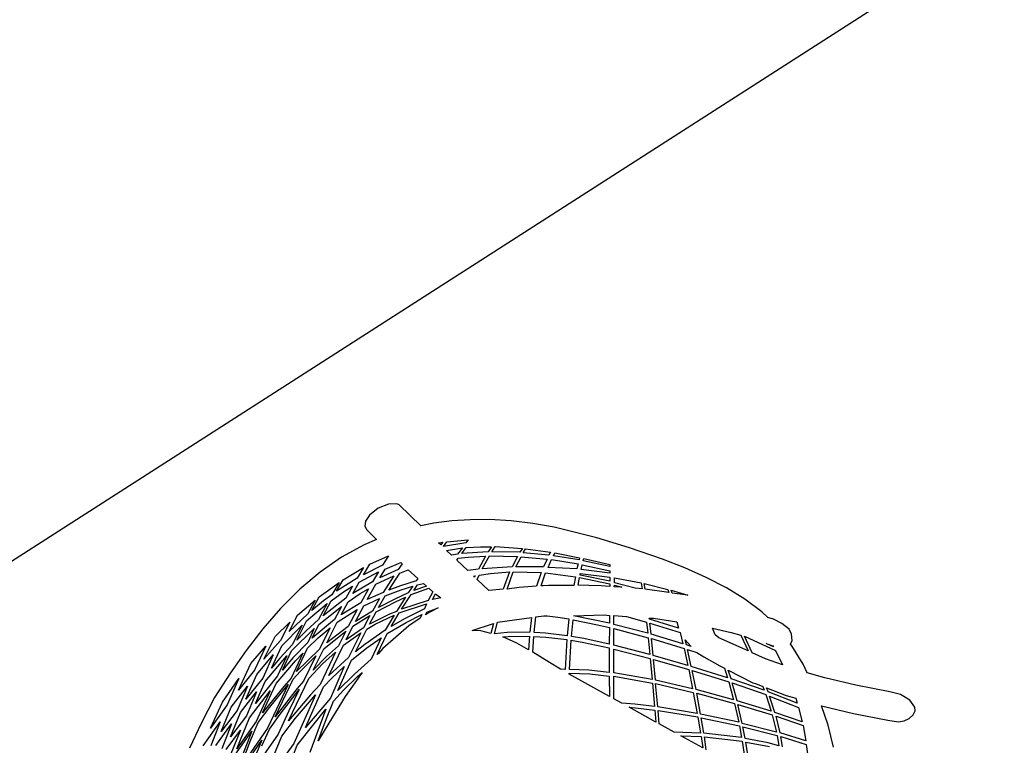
# Model space of a CAD drawing. Extents: x 109676 to 150640, y -94043 to -57043.
# Tile 32 of 39: x 135645 to 136532, y -74877 to -74224. Entities that reach past the tile are written whole.
import ezdxf

# ---------------------------------------------------------------- set-up
doc = ezdxf.new("R2010")
doc.units = 0
doc.layers.get('0').update_dxf_attribs({"linetype": 'CONTINUOUS'})
doc.layers.get('DEFPOINTS').update_dxf_attribs({"linetype": 'CONTINUOUS'})
for name, color, linetype in [('A-ANNO-DIMS', 1, 'CONTINUOUS'), ('A-DETL-GENF', 3, 'CONTINUOUS'), ('C-TOPO-MAJR', 2, 'CONTINUOUS'), ('I-FURN', 2, 'CONTINUOUS')]:
    doc.layers.add(name, color=color, linetype=linetype)
doc.styles.add('ARIAL_NARROW_2', font='ARIALN.TTF', dxfattribs={"height": 150})
doc.dimstyles.new('DIAGONAL_-_2_0MM_ARIAL', dxfattribs={"dimscale": 304.8, "dimtxt": 153.514646, "dimasz": 0.246063, "dimexe": 0.246063, "dimexo": 0.0625, "dimgap": 0.036909, "dimtad": 1, "dimlfac": 0.001, "dimrnd": 0.01, "dimzin": 0, "dimtxsty": 'ARIAL_NARROW_2', "dimblk1": 'OBLIQUE', "dimblk2": 'OBLIQUE', "dimsah": 1, "dimcen": 0.09, "dimdle": 0.246063, "dimazin": 3, "dimtfac": 1, "dimtdec": 4, "dimtix": 1, "dimtmove": 0, "dimatfit": 3, "dimtvp": 1, "dimtolj": 1, "dimtzin": 0})
doc.dimstyles.new('DIAGONAL_-_2_5MM_ARIAL_4', dxfattribs={"dimscale": 304.8, "dimtxt": 153.514646, "dimasz": 0.246063, "dimexe": 0.590551, "dimexo": 0.369094, "dimgap": 0.246063, "dimtad": 1, "dimlfac": 0.001, "dimrnd": 0.01, "dimzin": 0, "dimtxsty": 'ARIAL_NARROW_2', "dimblk1": 'OBLIQUE', "dimblk2": 'OBLIQUE', "dimsah": 1, "dimcen": 0.09, "dimdle": 0.590551, "dimazin": 3, "dimtfac": 1, "dimtdec": 4, "dimtix": 1, "dimtmove": 0, "dimatfit": 3, "dimtvp": 1, "dimtolj": 1, "dimtzin": 0})

# ---------------------------------------------------------------- blocks, each defined once
blk = doc.blocks.new('CADEIRA_ALIAS_KOBI_-_PÉS_D')
at = {"layer": 'A-DETL-GENF'}
for p, q in [((-26.3, 280.68), (-50.84, 278.52)), ((0, 281.83), (-26.3, 280.68)), ((26.3, 280.68), (0, 281.83)), ((50.84, 278.52), (26.3, 280.68)), ((75.08, 275.21), (50.84, 278.52)), ((99.24, 270.46), (75.08, 275.21)), ((-42.88, 268.96), (-16.36, 266.57)), ((-16.36, 266.57), (-39.38, 262.99)), ((-25.69, 271.42), (0, 273.66)), ((0, 268.8), (-25.69, 271.42)), ((0, 273.66), (25.69, 271.42)), ((25.69, 271.42), (0, 268.8)), ((16.36, 266.57), (42.88, 268.96)), ((39.38, 262.99), (16.36, 266.57)), ((42.88, 268.96), (63.04, 264.93)), ((122.77, 264.1), (99.24, 270.46)), ((-36.79, 259.33), (-12.93, 256.72)), ((-23.61, 261.44), (0, 264.7)), ((0, 258.48), (-23.61, 261.44)), ((0, 264.7), (23.61, 261.44)), ((23.61, 261.44), (0, 258.48)), ((12.93, 256.72), (36.79, 259.33)), ((36.79, 259.33), (59.6, 255.22)), ((63.04, 264.93), (39.38, 262.99)), ((52.03, 260.72), (74.94, 262.09)), ((74.2, 256.11), (52.03, 260.72)), ((74.94, 262.09), (92.64, 257.13)), ((145.18, 256.04), (122.77, 264.1)), ((-12.93, 256.72), (-36.69, 253.02)), ((-35.28, 249.61), (-13.75, 247.11)), ((-23.43, 251.67), (0, 255.06)), ((0, 248.84), (-23.43, 251.67)), ((0, 255.06), (23.43, 251.67)), ((23.43, 251.67), (0, 248.84)), ((36.69, 253.02), (12.93, 256.72)), ((13.75, 247.11), (35.28, 249.61)), ((35.28, 249.61), (64.93, 244.17)), ((59.6, 255.22), (36.69, 253.02)), ((48.46, 250.78), (70.64, 252.75)), ((60.13, 248.67), (48.46, 250.78)), ((76.02, 245.05), (60.13, 248.67)), ((70.64, 252.75), (95.84, 246.28)), ((92.64, 257.13), (74.2, 256.11)), ((85.2, 253.39), (101.63, 254.25)), ((107.3, 246.76), (85.2, 253.39)), ((101.63, 254.25), (121.18, 247.28)), ((166.55, 246.02), (145.18, 256.04)), ((-13.75, 247.11), (-45.16, 242.64)), ((-38.48, 240.2), (-9.52, 237.59)), ((-30.18, 241.42), (0, 245.53)), ((0, 238.56), (-30.18, 241.42)), ((0, 245.53), (30.18, 241.42)), ((30.18, 241.42), (0, 238.56)), ((9.52, 237.59), (38.48, 240.2)), ((45.16, 242.64), (13.75, 247.11)), ((38.48, 240.2), (65.12, 235.32)), ((64.93, 244.17), (45.16, 242.64)), ((51.69, 241.25), (70.96, 242.73)), ((66.7, 238.5), (51.69, 241.25)), ((70.96, 242.73), (98.56, 235.15)), ((95.84, 246.28), (76.02, 245.05)), ((81.59, 243.56), (101, 244.7)), ((93.23, 240.4), (81.59, 243.56)), ((107.57, 235.72), (93.23, 240.4)), ((101, 244.7), (124.08, 236.29)), ((121.18, 247.28), (107.3, 246.76)), ((111.6, 245.14), (125.46, 245.58)), ((124.51, 240.38), (111.6, 245.14)), ((133.01, 236.58), (124.51, 240.38)), ((125.46, 245.58), (145.87, 236.54)), ((186.37, 234.03), (166.55, 246.02)), ((201.43, 241.74), (199.27, 238.6)), ((205.56, 243.54), (201.43, 241.74)), ((212, 243.01), (205.56, 243.54)), ((221.3, 239.36), (212, 243.01)), ((-43.24, 230.31), (-17.42, 234.49)), ((-9.52, 237.59), (-39.75, 232.97)), ((-17.42, 234.49), (0, 236.59)), ((0, 236.59), (17.42, 234.49)), ((39.75, 232.97), (9.52, 237.59)), ((17.42, 234.49), (43.24, 230.31)), ((49.65, 230.89), (39.75, 232.97)), ((74.3, 233.11), (49.65, 230.89)), ((57.11, 229.5), (80.33, 231.59)), ((65.12, 235.32), (74.3, 233.11)), ((84.89, 234.01), (66.7, 238.5)), ((80.33, 231.59), (93.06, 227.83)), ((98.56, 235.15), (84.89, 234.01)), ((90.37, 232.43), (103.89, 233.41)), ((114.87, 223.48), (90.37, 232.43)), ((103.89, 233.41), (128.15, 223.93)), ((124.08, 236.29), (107.57, 235.72)), ((112.43, 234), (127.94, 234.48)), ((136.52, 224.21), (112.43, 234)), ((127.94, 234.48), (140.3, 228.94)), ((145.87, 236.54), (133.01, 236.58)), ((157.17, 224.35), (137.74, 234.71)), ((137.74, 234.71), (149.68, 234.66)), ((149.68, 234.66), (168.34, 224.16)), ((196.29, 226.65), (186.37, 234.03)), ((199.27, 238.6), (196.29, 226.65)), ((229.09, 233.31), (221.3, 239.36)), ((232.96, 226.96), (229.09, 233.31)), ((-49.6, 228.79), (-12.15, 225.79)), ((-12.15, 225.79), (-44.02, 221.56)), ((0, 226.84), (-43.24, 230.31)), ((-16.49, 223.16), (0, 224.71)), ((43.24, 230.31), (0, 226.84)), ((0, 224.71), (16.49, 223.16)), ((12.15, 225.79), (49.6, 228.79)), ((44.02, 221.56), (12.15, 225.79)), ((16.49, 223.16), (44.28, 219.4)), ((49.6, 228.79), (58.82, 226.85)), ((84.44, 221.93), (57.11, 229.5)), ((58.82, 226.85), (78.04, 221.53)), ((106.2, 223.08), (84.44, 221.93)), ((93.06, 227.83), (106.2, 223.08)), ((128.15, 223.93), (114.87, 223.48)), ((148.9, 224.3), (136.52, 224.21)), ((140.3, 228.94), (148.9, 224.3)), ((168.34, 224.16), (157.17, 224.35)), ((226.74, 198.2), (233.17, 224.64)), ((233.17, 224.64), (232.96, 226.96)), ((0, 215.64), (-23.03, 217.84)), ((23.03, 217.84), (0, 215.64)), ((15.03, 213.75), (57.19, 216.88)), ((45.29, 208.32), (15.03, 213.75)), ((44.28, 219.4), (23.03, 217.84)), ((52.78, 219.97), (44.02, 221.56)), ((78.04, 221.53), (52.78, 219.97)), ((57.19, 216.88), (74.72, 212.81)), ((65.68, 217.38), (87.07, 218.68)), ((82.22, 212.97), (65.68, 217.38)), ((96.07, 208.41), (82.22, 212.97)), ((87.07, 218.68), (111, 209.33)), ((93.18, 218.99), (113.85, 220.03)), ((115.64, 209.56), (93.18, 218.99)), ((113.85, 220.03), (132.64, 210.28)), ((121.35, 220.36), (134.77, 220.74)), ((139.54, 210.44), (121.35, 220.36)), ((134.77, 220.74), (146.56, 215.06)), ((143.38, 220.89), (155.15, 221.04)), ((161.31, 210.66), (143.38, 220.89)), ((146.56, 215.06), (154.02, 210.71)), ((155.15, 221.04), (171.68, 210.48)), ((178.9, 210.38), (162.6, 221.02)), ((162.6, 221.02), (173.74, 220.77)), ((173.74, 220.77), (188.72, 209.89)), ((0, 199.3), (-47.38, 204.35)), ((-20.28, 209.35), (0, 212.03)), ((0, 212.03), (20.28, 209.35)), ((47.38, 204.35), (0, 199.3)), ((20.28, 209.35), (47.38, 204.35)), ((57.57, 205.3), (45.29, 208.32)), ((89.93, 208.01), (57.57, 205.3)), ((68.55, 202.64), (98.89, 204.92)), ((74.72, 212.81), (89.93, 208.01)), ((111, 209.33), (96.07, 208.41)), ((98.89, 204.92), (116.33, 196.93)), ((104.32, 205.21), (117.91, 205.99)), ((121.36, 197.15), (104.32, 205.21)), ((132.64, 210.28), (115.64, 209.56)), ((117.91, 205.99), (133.9, 197.58)), ((122.74, 206.16), (138.61, 206.73)), ((138.5, 197.71), (122.74, 206.16)), ((138.61, 206.73), (151.57, 197.72)), ((154.02, 210.71), (139.54, 210.44)), ((145.06, 206.86), (160.91, 206.95)), ((157.94, 197.56), (145.06, 206.86)), ((160.91, 206.95), (175.57, 196.72)), ((171.68, 210.48), (161.31, 210.66)), ((182.55, 196.26), (167.64, 206.8)), ((167.64, 206.8), (176.91, 206.64)), ((176.91, 206.64), (188.99, 197.37)), ((188.72, 209.89), (178.9, 210.38)), ((-41.08, 189.8), (0, 195.94)), ((0, 195.94), (41.08, 189.8)), ((17.55, 197.59), (57.42, 201.7)), ((51.56, 191.15), (17.55, 197.59)), ((57.42, 201.7), (67.86, 199.14)), ((67.86, 199.14), (82.47, 194.68)), ((91.66, 195.39), (68.55, 202.64)), ((116.33, 196.93), (91.66, 195.39)), ((133.9, 197.58), (121.36, 197.15)), ((151.57, 197.72), (138.5, 197.71)), ((175.57, 196.72), (157.94, 197.56)), ((188.59, 195.75), (182.55, 196.26)), ((188.99, 197.37), (188.59, 195.75)), ((234.55, 189.25), (226.74, 198.2)), ((41.08, 189.8), (0, 182.92)), ((33.94, 185.13), (50.69, 187.59)), ((50.69, 187.59), (63.85, 184.54)), ((82.47, 194.68), (51.56, 191.15)), ((61, 188.97), (90.75, 191.87)), ((81.21, 183.38), (61, 188.97)), ((90.75, 191.87), (107.21, 185.4)), ((99.01, 192.5), (121.85, 193.87)), ((108.99, 188.54), (99.01, 192.5)), ((129.41, 179.11), (108.99, 188.54)), ((121.85, 193.87), (129.39, 189.6)), ((127.01, 194.03), (139.68, 194.37)), ((143.74, 182.91), (127.01, 194.03)), ((129.39, 189.6), (145.02, 178.96)), ((139.68, 194.37), (156.21, 183.8)), ((157.85, 185.55), (144.02, 194.47)), ((144.02, 194.47), (156.14, 194.45)), ((156.14, 194.45), (168.05, 184.65)), ((170.7, 187.17), (162.18, 194.19)), ((162.18, 194.19), (180.44, 193.32)), ((181.64, 177.05), (170.7, 187.17)), ((180.44, 193.32), (186.66, 188.21)), ((186.66, 188.21), (184.36, 176.89)), ((244.58, 176.15), (234.55, 189.25)), ((12.83, 181.45), (33.94, 185.13)), ((25.1, 181.48), (12.83, 181.45)), ((59.53, 180.49), (25.1, 181.48)), ((86.09, 178.04), (59.53, 180.49)), ((63.85, 184.54), (80.48, 179.92)), ((80.48, 179.92), (86.09, 178.04)), ((100.42, 176.91), (81.21, 183.38)), ((121.57, 178.92), (100.42, 176.91)), ((107.21, 185.4), (121.57, 178.92)), ((145.02, 178.96), (129.41, 179.11)), ((148.95, 178.81), (143.74, 182.91)), ((164.26, 178.06), (148.95, 178.81)), ((156.21, 183.8), (164.26, 178.06)), ((168.74, 177.78), (157.85, 185.55)), ((168.05, 184.65), (175.94, 177.38)), ((175.94, 177.38), (168.74, 177.78)), ((106.79, 174.52), (127.55, 176.01)), ((108.29, 173.81), (106.79, 174.52)), ((114.1, 172.7), (108.29, 173.81)), ((143.4, 162.73), (114.1, 172.7)), ((127.55, 176.01), (144.82, 166.23)), ((146.92, 169.17), (134.91, 176.09)), ((134.91, 176.09), (149.02, 175.93)), ((163.56, 158.1), (146.92, 169.17)), ((149.02, 175.93), (168.44, 158.55)), ((171.81, 158.82), (153.14, 175.72)), ((153.14, 175.72), (168.79, 174.93)), ((168.79, 174.93), (181.76, 164.06)), ((173.03, 174.65), (179.23, 174.33)), ((182.3, 166.74), (173.03, 174.65)), ((179.23, 174.33), (183.04, 170.37)), ((184.36, 176.89), (181.64, 177.05)), ((183.04, 170.37), (182.3, 166.74)), ((233.69, 155.31), (220.88, 171.37)), ((220.88, 171.37), (225.89, 170.85)), ((220.89, 174.14), (221.51, 176.7)), ((223.93, 173.84), (220.89, 174.14)), ((221.51, 176.7), (223.93, 173.84)), ((225.89, 170.85), (237.06, 154.91)), ((253.78, 162.48), (244.58, 176.15)), ((154.46, 157.06), (143.4, 162.73)), ((144.82, 166.23), (158.1, 157.53)), ((181.76, 164.06), (180.81, 159.19)), ((217.71, 161.07), (219.19, 167.18)), ((221.11, 156.8), (217.71, 161.07)), ((219.19, 167.18), (228.33, 155.92)), ((262.51, 147.6), (253.78, 162.48)), ((158.1, 157.53), (154.46, 157.06)), ((159.56, 154.44), (162.08, 154.76)), ((163.46, 152.44), (159.56, 154.44)), ((162.08, 154.76), (170.56, 147.7)), ((170.56, 147.7), (163.46, 152.44)), ((168.44, 158.55), (163.56, 158.1)), ((180.81, 159.19), (171.81, 158.82)), ((174.62, 155.88), (180.37, 156.11)), ((179.55, 150.34), (174.62, 155.88)), ((180.37, 156.11), (179.55, 150.34)), ((212.93, 141.42), (216.14, 154.63)), ((216.14, 154.63), (218.27, 154.43)), ((218.27, 154.43), (223.69, 147.38)), ((228.33, 155.92), (221.11, 156.8)), ((236.82, 133.92), (223.77, 153.79)), ((223.77, 153.79), (230.33, 153.03)), ((230.33, 153.03), (237.43, 142.18)), ((237.06, 154.91), (233.69, 155.31)), ((223.69, 147.38), (232.32, 134.05)), ((237.43, 142.18), (242.21, 133.79)), ((271.37, 129.96), (262.51, 147.6)), ((210.95, 133.25), (211.28, 134.62)), ((212.38, 133.36), (210.95, 133.25)), ((211.28, 134.62), (212.38, 133.36)), ((219.01, 133.75), (212.93, 141.42)), ((232.32, 134.05), (219.01, 133.75)), ((242.21, 133.79), (236.82, 133.92)), ((206.76, 116.11), (210.21, 130.24)), ((210.21, 130.24), (214.64, 130.57)), ((214.64, 130.57), (220.97, 122.5)), ((220.91, 130.94), (234.27, 131.27)), ((235.83, 108.61), (220.91, 130.94)), ((234.27, 131.27), (246.56, 108.96)), ((250.75, 108.95), (238.57, 131.16)), ((238.57, 131.16), (244.07, 131.01)), ((244.07, 131.01), (254.92, 108.89)), ((279.02, 111.95), (271.37, 129.96)), ((214.35, 105.43), (206.76, 116.11)), ((220.97, 122.5), (230.73, 108.31)), ((171.91, 104), (168.41, 111.02)), ((168.41, 111.02), (183.22, 97.69)), ((230.73, 108.31), (214.35, 105.43)), ((246.56, 108.96), (235.83, 108.61)), ((254.92, 108.89), (250.75, 108.95)), ((285.67, 93.53), (279.02, 111.95)), ((174.42, 95.25), (171.91, 104)), ((183.22, 97.69), (174.42, 95.25)), ((216.28, 102.51), (232.54, 105.41)), ((223.14, 93.72), (216.28, 102.51)), ((232.54, 105.41), (244.59, 83.42)), ((237.51, 105.78), (247.78, 106.17)), ((249.95, 84.03), (237.51, 105.78)), ((247.78, 106.17), (257.77, 84.74)), ((261.63, 85.12), (251.88, 106.17)), ((251.88, 106.17), (256.1, 106.15)), ((256.1, 106.15), (264.67, 85.33)), ((175.68, 92.08), (186.16, 95)), ((182.45, 82.69), (175.68, 92.08)), ((186.16, 95), (205.01, 70.68)), ((231.77, 80.74), (223.14, 93.72)), ((296.59, 55.56), (285.67, 93.53)), ((178.59, 70.6), (177.03, 84.19)), ((177.03, 84.19), (179.82, 80.32)), ((179.82, 80.32), (189.72, 63.82)), ((192.87, 65.29), (182.45, 82.69)), ((244.59, 83.42), (231.77, 80.74)), ((257.77, 84.74), (249.95, 84.03)), ((251.65, 80.29), (259.31, 80.97)), ((263.42, 57.01), (251.65, 80.29)), ((259.31, 80.97), (267.83, 58.4)), ((264.67, 85.33), (261.63, 85.12)), ((263.18, 81.29), (266.04, 81.53)), ((271.41, 59.42), (263.18, 81.29)), ((266.04, 81.53), (273.38, 59.98)), ((234.11, 77.21), (246.3, 79.69)), ((235.07, 75.76), (234.11, 77.21)), ((237.61, 71.69), (235.07, 75.76)), ((249.22, 52.09), (237.61, 71.69)), ((246.3, 79.69), (256.6, 54.7)), ((178.62, 58.51), (178.59, 70.6)), ((189.72, 63.82), (178.62, 58.51)), ((205.01, 70.68), (192.87, 65.29)), ((194.53, 61.66), (207.53, 67.43)), ((207.53, 67.43), (211.99, 61.67)), ((177.98, 36.34), (178.66, 54.11)), ((178.66, 54.11), (191.41, 60.21)), ((191.41, 60.21), (196.27, 50.65)), ((199.07, 52.74), (194.53, 61.66)), ((211.99, 61.67), (213.51, 59.12)), ((213.51, 59.12), (217.07, 50.3)), ((256.6, 54.7), (249.22, 52.09)), ((267.83, 58.4), (263.42, 57.01)), ((264.78, 53.43), (269.09, 54.8)), ((275.09, 29.4), (264.78, 53.43)), ((269.09, 54.8), (276.93, 30.54)), ((273.38, 59.98), (271.41, 59.42)), ((272.65, 55.84), (274.59, 56.39)), ((280.23, 32.43), (272.65, 55.84)), ((274.59, 56.39), (281.77, 33.24)), ((303.55, 25.64), (296.59, 55.56)), ((196.27, 50.65), (203.84, 33.19)), ((206.93, 34.6), (199.07, 52.74)), ((217.07, 50.3), (220.85, 40.92)), ((251.23, 48.71), (257.88, 51.07)), ((256.01, 40.27), (251.23, 48.71)), ((257.88, 51.07), (266.61, 24.56)), ((260.04, 51.84), (261.32, 52.3)), ((268.63, 25.74), (260.04, 51.84)), ((261.32, 52.3), (271.92, 27.59)), ((177.79, 24.85), (177.98, 36.34)), ((220.85, 40.92), (206.93, 34.6)), ((208.23, 30.88), (221.99, 37.14)), ((221.99, 37.14), (229.27, 15.8)), ((235.73, 7.24), (225.27, 38.59)), ((225.27, 38.59), (239.82, 15.07)), ((261.15, 30.66), (256.01, 40.27)), ((203.84, 33.19), (179.79, 21.07)), ((181.63, 17.59), (205.16, 29.47)), ((205.16, 29.47), (209.31, 18.44)), ((212.2, 20.32), (208.23, 30.88)), ((264.65, 23.45), (261.15, 30.66)), ((271.92, 27.59), (268.63, 25.74)), ((276.93, 30.54), (275.09, 29.4)), ((281.77, 33.24), (280.23, 32.43)), ((179.79, 21.07), (177.79, 24.85)), ((209.31, 18.44), (216.51, -3.65)), ((219.47, -1.98), (212.2, 20.32)), ((266.61, 24.56), (264.65, 23.45)), ((266.39, 19.85), (267.54, 20.5)), ((269.32, 13.81), (266.39, 19.85)), ((267.54, 20.5), (269.32, 13.81)), ((269.57, 21.67), (273.25, 23.76)), ((274.56, 3.01), (269.57, 21.67)), ((273.25, 23.76), (281.51, 0.7)), ((309.53, -5.35), (303.55, 25.64)), ((177.82, 15.63), (178.83, 16.17)), ((178.66, -25.8), (177.82, 15.63)), ((178.83, 16.17), (187.49, -0.3)), ((189.75, 2.2), (181.63, 17.59)), ((229.27, 15.8), (232.29, 5.29)), ((241.95, 10.71), (235.73, 7.24)), ((239.82, 15.07), (241.95, 10.71)), ((197.17, -14.86), (189.75, 2.2)), ((232.29, 5.29), (219.47, -1.98)), ((220.45, -6.01), (233.53, 1.42)), ((233.53, 1.42), (241.93, -29.56)), ((236.64, 3.16), (243.71, 7.12)), ((245.17, -27.23), (236.64, 3.16)), ((243.71, 7.12), (248.68, -3.02)), ((277.33, -2.69), (274.56, 3.01)), ((281.51, 0.7), (277.33, -2.69)), ((187.49, -0.3), (194.49, -16.44)), ((216.51, -3.65), (197.17, -14.86)), ((198.96, -18.42), (217.51, -7.7)), ((217.51, -7.7), (226.69, -40.37)), ((229.56, -38.36), (220.45, -6.01)), ((248.68, -3.02), (253.24, -21.37)), ((278.51, -5.25), (282.39, -2.1)), ((286.46, -25.34), (278.51, -5.25)), ((282.39, -2.1), (288.42, -23.23)), ((312.84, -26.63), (309.53, -5.35)), ((194.49, -16.44), (178.66, -25.8)), ((178.76, -30.37), (196.3, -20)), ((196.3, -20), (208.48, -53.16)), ((211.06, -51.35), (198.96, -18.42)), ((253.24, -21.37), (245.17, -27.23)), ((245.93, -30.22), (253.92, -24.4)), ((253.92, -24.4), (260.34, -52.2)), ((256.93, -22.18), (257.77, -21.54)), ((263.07, -48.82), (256.93, -22.18)), ((257.77, -21.54), (259.42, -24.92)), ((259.42, -24.92), (267.36, -44.79)), ((288.42, -23.23), (286.46, -25.34)), ((287.53, -28.05), (289.29, -26.14)), ((289.29, -26.14), (292.84, -41.35)), ((178.92, -38.4), (178.76, -30.37)), ((241.93, -29.56), (229.56, -38.36)), ((230.23, -41.42), (242.79, -32.48)), ((242.79, -32.48), (249.73, -62.31)), ((252.78, -59.45), (245.93, -30.22)), ((292.84, -41.35), (287.53, -28.05)), ((315.15, -47.69), (312.84, -26.63)), ((184.1, -48.98), (178.92, -38.4)), ((226.69, -40.37), (211.06, -51.35)), ((211.98, -54.24), (227.37, -43.43)), ((227.37, -43.43), (235.34, -75.45)), ((238.09, -72.95), (230.23, -41.42)), ((179.63, -73.45), (179.07, -45.89)), ((179.07, -45.89), (181.66, -51.19)), ((181.66, -51.19), (188.47, -67.22)), ((191.08, -65.39), (184.1, -48.98)), ((208.48, -53.16), (191.08, -65.39)), ((260.34, -52.2), (252.78, -59.45)), ((267.36, -44.79), (263.07, -48.82)), ((316.16, -68.01), (315.15, -47.69)), ((192.3, -68.07), (209.47, -56)), ((209.47, -56), (219.55, -89.38)), ((222.1, -87.14), (211.98, -54.24)), ((253.5, -62.6), (256.86, -59.38)), ((256.86, -59.38), (254.49, -66.93)), ((188.47, -67.22), (179.63, -73.45)), ((179.7, -76.94), (189.7, -69.89)), ((189.7, -69.89), (202.47, -103.9)), ((204.96, -101.8), (192.3, -68.07)), ((249.73, -62.31), (238.09, -72.95)), ((238.9, -76.04), (250.45, -65.47)), ((250.45, -65.47), (252.39, -74.01)), ((254.49, -66.93), (253.5, -62.6)), ((315.66, -87.59), (316.16, -68.01)), ((180.01, -92.22), (179.7, -76.94)), ((235.34, -75.45), (222.1, -87.14)), ((222.97, -90.19), (236.15, -78.54)), ((236.15, -78.54), (243.77, -112.23)), ((246.47, -109.37), (238.9, -76.04)), ((252.39, -74.01), (252.08, -81.69)), ((274.28, -80.52), (278.2, -75.39)), ((278.2, -75.39), (283.39, -92.02)), ((252.08, -81.69), (252.29, -97.99)), ((273.63, -84.85), (274.28, -80.52)), ((276.58, -113.44), (273.63, -84.85)), ((313.3, -106.44), (315.66, -87.59)), ((191.13, -113.22), (180.01, -92.22)), ((219.55, -89.38), (204.96, -101.8)), ((205.94, -104.76), (220.49, -92.36)), ((220.49, -92.36), (229.55, -126.38)), ((232, -124.03), (222.97, -90.19)), ((283.39, -92.02), (285.64, -100.64)), ((180.15, -99.12), (188.65, -115.25)), ((180.61, -121.63), (180.15, -99.12)), ((202.47, -103.9), (191.13, -113.22)), ((216.74, -138.19), (205.94, -104.76)), ((252.54, -102.63), (246.47, -109.37)), ((252.29, -97.99), (252.54, -102.63)), ((285.64, -100.64), (276.58, -113.44)), ((276.99, -117.35), (286.54, -103.87)), ((286.54, -103.87), (289.17, -134.58)), ((311.66, -113.75), (313.3, -106.44)), ((188.65, -115.25), (180.61, -121.63)), ((192.49, -115.89), (203.42, -106.85)), ((203.42, -106.85), (214.27, -140.35)), ((243.77, -112.23), (232, -124.03)), ((247.27, -112.58), (252.74, -106.5)), ((253.3, -143.72), (247.27, -112.58)), ((252.74, -106.5), (254.06, -131.49)), ((312.71, -118.88), (311.66, -113.75)), ((180.68, -125.3), (190.05, -117.87)), ((190.05, -117.87), (203.69, -149.49)), ((206.1, -147.34), (192.49, -115.89)), ((232.84, -127.23), (244.55, -115.47)), ((244.55, -115.47), (250.61, -146.83)), ((278.33, -130.39), (276.99, -117.35)), ((313.18, -127.33), (312.71, -118.88)), ((229.55, -126.38), (216.74, -138.19)), ((217.53, -141.45), (230.39, -129.59)), ((230.39, -129.59), (237.69, -160.99)), ((240.14, -158.48), (232.84, -127.23)), ((254.06, -131.49), (254.43, -133.82)), ((281.36, -146.46), (278.33, -130.39)), ((291.12, -131.36), (290.5, -124.23)), ((290.5, -124.23), (291.73, -130.3)), ((291.73, -130.3), (291.12, -131.36)), ((311.92, -135.65), (313.18, -127.33)), ((214.27, -140.35), (206.1, -147.34)), ((226.12, -172.05), (217.53, -141.45)), ((255.54, -140.87), (253.3, -143.72)), ((254.43, -133.82), (255.54, -140.87)), ((289.17, -134.58), (281.36, -146.46)), ((304.54, -143.24), (309.38, -139.79)), ((309.38, -139.79), (311.92, -135.65)), ((203.69, -149.49), (184.96, -164.47)), ((206.95, -150.57), (215.04, -143.62)), ((213.97, -170.6), (206.95, -150.57)), ((215.04, -143.62), (223.6, -174.14)), ((250.61, -146.83), (240.14, -158.48)), ((240.73, -162.09), (251.1, -150.55)), ((251.1, -150.55), (255.24, -178.27)), ((253.86, -147.39), (256.11, -144.53)), ((258.06, -175.26), (253.86, -147.39)), ((256.11, -144.53), (259.06, -163.32)), ((291.08, -162.22), (300.27, -145.25)), ((300.27, -145.25), (301.06, -143.48)), ((301.06, -143.48), (304.54, -143.24)), ((186.52, -167.13), (204.54, -152.71)), ((204.54, -152.71), (211.64, -173.07)), ((237.69, -160.99), (226.12, -172.05)), ((227.08, -175.31), (238.28, -164.6)), ((238.28, -164.6), (243.16, -189.84)), ((245.69, -187.54), (240.73, -162.09)), ((259.06, -163.32), (261.11, -171.9)), ((286.18, -169.46), (291.08, -162.22)), ((216.55, -180.18), (213.97, -170.6)), ((223.6, -174.14), (216.55, -180.18)), ((232.48, -198.79), (227.08, -175.31)), ((261.11, -171.9), (258.06, -175.26)), ((290.2, -185.3), (286.18, -169.46)), ((217.45, -183.5), (224.55, -177.41)), ((224.55, -177.41), (229.93, -200.87)), ((255.24, -178.27), (245.69, -187.54)), ((298.54, -212.9), (290.2, -185.3)), ((243.16, -189.84), (232.48, -198.79)), ((229.93, -200.87), (223.24, -205.96)), ((254.75, -209.47), (266.83, -195.5)), ((266.83, -195.5), (275.33, -223.95)), ((239.9, -223.36), (254.75, -209.47)), ((308.7, -242.48), (298.54, -212.9)), ((275.33, -223.95), (285.52, -253.63)), ((311.32, -251.94), (308.7, -242.48)), ((285.52, -253.63), (289.21, -262.73)), ((310.89, -261.71), (311.32, -251.94)), ((289.21, -262.73), (292.38, -266.58)), ((307.88, -268.67), (310.89, -261.71)), ((292.38, -266.58), (296.5, -269.49)), ((296.5, -269.49), (301.02, -270.97)), ((301.02, -270.97), (305.14, -270.63)), ((305.14, -270.63), (307.88, -268.67))]:
    blk.add_line(p, q, dxfattribs=at)
blk = doc.blocks.new('_OBLIQUE')
at = {"color": 0, "linetype": 'BYBLOCK'}
blk.add_line((-0.5, -0.5), (0.5, 0.5), dxfattribs=at)
blk = doc.blocks.new('*D106')
at = {"layer": 'A-ANNO-DIMS', "color": 0}
for p, q in [((140320.91, -72168.24), (140776.98, -72087.82)), ((140237.79, -75543.03), (141079.27, -75543.03))]:
    blk.add_line(p, q, dxfattribs=at)
blk.add_arc((121181.55, -75543.03), 19717.72, 360, 10, dxfattribs=at)
at = {"layer": 'DEFPOINTS', "color": 0}
for p in [(140210.12, -72187.77), (140865.91, -74396.54), (121181.55, -75543.03), (140125.29, -75543.03)]:
    blk.add_point(p, dxfattribs=at)
at = {"layer": 'A-ANNO-DIMS', "color": 0, "xscale": 75, "yscale": 75, "zscale": 75}
for p, rotation in [((140599.71, -72119.08), 100.0000000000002), ((140899.27, -75543.03), 269.9999999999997)]:
    blk.add_blockref('_OBLIQUE', p, dxfattribs=dict(at, rotation=rotation))
at = {"layer": 'A-ANNO-DIMS', "color": 0, "insert": (140975.25, -73811.3), "char_height": 150, "width": 327.4979, "attachment_point": 5, "rotation": 275, "style": 'ARIAL_NARROW_2'}
blk.add_mtext('\\A1;10°', dxfattribs=at)
blk = doc.blocks.new('*D116')
at = {"layer": 'A-ANNO-DIMS', "color": 0}
for p, q in [((139619.94, -73664.16), (139619.94, -79018.3)), ((134855.58, -78557.68), (134855.58, -79018.3)), ((139694.94, -78943.3), (134780.58, -78943.3))]:
    blk.add_line(p, q, dxfattribs=at)
at = {"layer": 'DEFPOINTS', "color": 0}
for p in [(139619.94, -73645.11), (134855.58, -78538.63), (134855.58, -78943.3)]:
    blk.add_point(p, dxfattribs=at)
at = {"layer": 'A-ANNO-DIMS', "color": 0, "xscale": 75, "yscale": 75, "zscale": 75, "rotation": 180}
blk.add_blockref('_OBLIQUE', (134855.58, -78943.3), dxfattribs=at)
at = {"layer": 'A-ANNO-DIMS', "color": 0, "xscale": 75, "yscale": 75, "zscale": 75}
blk.add_blockref('_OBLIQUE', (139619.94, -78943.3), dxfattribs=at)
at = {"layer": 'A-ANNO-DIMS', "color": 0, "insert": (137237.76, -78855.46), "char_height": 150, "width": 399.7276, "attachment_point": 5, "style": 'ARIAL_NARROW_2'}
blk.add_mtext('\\A1;4.76', dxfattribs=at)

msp = doc.modelspace()

# ---------------------------------------------------------------- linework, layer by layer
at = {"layer": 'C-TOPO-MAJR'}
msp.add_polyline3d([(122082.654, -73992.557, -1000), (122161.343, -73988.176, -1000), (122202.367, -74167.853, -1000), (122957.054, -74610.219, -1000), (127763.019, -76859.756, -1000), (132796.143, -76109.835, -1000), (132866.731, -76104.539, -1000), (134900.379, -75016.283, -1000), (135623.568, -74720.192, -1000), (137214.802, -73699.236, -1000), (138014.278, -73738.176, -1000)], dxfattribs=at)

# ---------------------------------------------------------------- block references
at = {"layer": 'I-FURN', "rotation": 59.99999999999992}
msp.add_blockref('CADEIRA_ALIAS_KOBI_-_PÉS_D', (136064.654, -74974.812, -671.613), dxfattribs=at)

# ---------------------------------------------------------------- dimensions: what is measured, and where the dimension line sits
at = {"layer": 'A-ANNO-DIMS'}
dim = msp.add_angular_dim_3p(base=(140865.909, -74396.542, -671.613), center=(121181.547, -75543.026, -671.613), p1=(140125.295, -75543.026, -671.613), p2=(140210.123, -72187.774, -671.613), dimstyle='DIAGONAL_-_2_5MM_ARIAL_4', override={"dimdec": 0, "dimpost": '<>', "dimfxl": 3356.323517}, dxfattribs=at)
dim.commit()
dim.dimension.update_dxf_attribs({"geometry": '*D106', "text_midpoint": (140975.246, -73811.301, -671.613)})
dim = msp.add_linear_dim(base=(134855.584, -78943.296, -671.613), p1=(139619.938, -73645.109, -671.613), p2=(134855.584, -78538.631, -671.613), dimstyle='DIAGONAL_-_2_0MM_ARIAL', override={"dimpost": '<>', "dimfxl": 6829.759835}, dxfattribs=at)
dim.commit()
dim.dimension.update_dxf_attribs({"geometry": '*D116', "text_midpoint": (137237.761, -78855.46, -671.613)})

doc.saveas('drawing.dxf')
